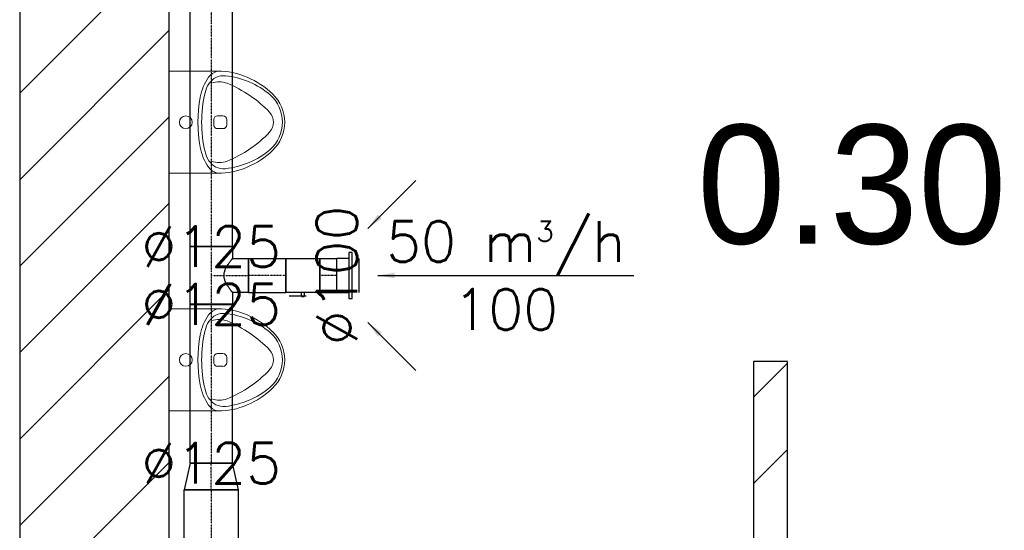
# Model space of a CAD drawing. Header units: millimetres. Extents: x -40063 to 512011, y 350190 to 687060.
# Tile 189 of 256: x 162382 to 165281, y 630431 to 631934. Entities that reach past the tile are written whole.
import ezdxf

# ---------------------------------------------------------------- set-up
doc = ezdxf.new("R2010")
doc.units = ezdxf.units.MM
doc.linetypes.add('DASHDOT', pattern=[1, 0.5, -0.25, 0, -0.25])
doc.layers.get('0').update_dxf_attribs({"color": 8})
for name, color, linetype in [('Elementy Modelu - Strefy', 8, 'Continuous'), ('FLUID-W2.1', 7, 'Continuous'), ('FLUID-W2.1-120-ARRGR', 7, 'Continuous'), ('FLUID-W2.1-120-DIM', 7, 'Continuous'), ('FLUID-W2.1-SYM', 7, 'Continuous'), ('Konstrukcja - Ściany zew', 8, 'Continuous'), ('Wnętrze - Umeblowanie', 8, 'Continuous'), ('X_ref', 8, 'Continuous')]:
    doc.layers.add(name, color=color, linetype=linetype)
doc.styles.add('FDBES', font='simplex.shx')
doc.styles.add('GENERATED_STYLE_2', font='txt')
doc.dimstyles.new('FDBES', dxfattribs={"dimscale": 50, "dimtxt": 4, "dimasz": 2.5, "dimexe": 0.8, "dimexo": 2, "dimgap": 1, "dimtad": 1, "dimdsep": 46, "dimtxsty": 'FDBES', "dimcen": 2.5, "dimclrd": 4, "dimclre": 5, "dimadec": 0, "dimazin": 0, "dimtfac": 1, "dimtmove": 0, "dimatfit": 3, "dimfxl": 1, "dimarcsym": 0})

# ---------------------------------------------------------------- blocks, each defined once
blk = doc.blocks.new('*U10804')
at = {"color": 0, "linetype": 'ByBlock', "lineweight": -2}
for p, q in [((-67.5, 0, 45), (67.5, 0, 45)), ((67.5, 0, 35), (-67.5, 0, 35)), ((-67.5, 0, 35), (-67.5, 0, 45)), ((-50, 0, 0), (-50, 0, 35)), ((-50, 0, 65), (50, 0, 65)), ((50, 0, 35), (50, 0, 0)), ((67.5, 0, 45), (67.5, 0, 35))]:
    blk.add_line(p, q, dxfattribs=at)
at = {"color": 194, "linetype": 'Continuous', "lineweight": -2}
blk.add_line((-50, 0), (50, 0), dxfattribs=at)
blk = doc.blocks.new('*U10805')
at = {"color": 194, "linetype": 'Continuous', "lineweight": -2}
for p, q in [((-25, 49.8), (-25, 50)), ((-25, 0), (-25, 49.8)), ((25, 50), (25, 49.8)), ((25, 49.8), (25, 0)), ((-25, -49.8), (-25, 0)), ((25, 0), (25, -49.8)), ((-25, -50), (-25, -49.8)), ((25, -49.8), (25, -50))]:
    blk.add_line(p, q, dxfattribs=at)
at = {"color": 0, "linetype": 'ByBlock', "lineweight": -2}
for p, q in [((25, 50), (-25, 50)), ((25, -50), (-25, -50))]:
    blk.add_line(p, q, dxfattribs=at)
at = {"layer": 'FLUID-W2.1-SYM', "color": 194, "linetype": 'DASHDOT', "lineweight": -3}
blk.add_line((-25, 0), (25, 0), dxfattribs=at)
blk = doc.blocks.new('*U10806')
at = {"color": 194, "linetype": 'Continuous', "lineweight": -2}
for p, q in [((-50, 0, 49.8), (-50, 0, -49.8)), ((-50, 0, 50), (-50, 0, 49.8)), ((-50, 0, -49.8), (-50, 0, -50)), ((50, 0, -49.8), (50, 0, 49.8)), ((50, 0, -50), (50, 0, -49.8)), ((50, 0, 49.8), (50, 0, 50))]:
    blk.add_line(p, q, dxfattribs=at)
at = {"color": 0, "linetype": 'ByBlock', "lineweight": -2}
for p, q in [((50, 0, -50), (-50, 0, -50)), ((-50, 0, 50), (-25, 0, 50)), ((-25, 0, 50), (-4, 0, 50)), ((33.2, 0, 60), (-9.2, 0, 60)), ((-3.9, 0, 62), (-4, 0, 62)), ((-4, 0, 50), (-4, 0, 62)), ((-4, 0, 50), (4, 0, 50)), ((3.9, 0, 62), (-3.9, 0, 62)), ((4, 0, 62), (3.9, 0, 62)), ((4, 0, 62), (4, 0, 50)), ((4, 0, 50), (25, 0, 50)), ((25, 0, 50), (50, 0, 50)), ((40.3, 0, 60), (33.2, 0, 60))]:
    blk.add_line(p, q, dxfattribs=at)
blk = doc.blocks.new('*U10807')
at = {"color": 194, "linetype": 'Continuous', "lineweight": -2}
for p, q in [((-55, 49.8), (-55, 50)), ((-55, 0), (-55, 49.8)), ((55, 50), (55, 49.8)), ((55, 49.8), (55, 0)), ((-55, -49.8), (-55, 0)), ((55, 0), (55, -49.8)), ((-55, -50), (-55, -49.8)), ((55, -49.8), (55, -50))]:
    blk.add_line(p, q, dxfattribs=at)
at = {"color": 0, "linetype": 'ByBlock', "lineweight": -2}
for p, q in [((55, 50), (-55, 50)), ((55, -50), (-55, -50))]:
    blk.add_line(p, q, dxfattribs=at)
at = {"layer": 'FLUID-W2.1-SYM', "color": 194, "linetype": 'DASHDOT', "lineweight": -3}
blk.add_line((-55, 0), (55, 0), dxfattribs=at)
blk = doc.blocks.new('*U10811')
at = {"color": 194, "linetype": 'Continuous', "lineweight": -2}
for p, q in [((-700.5, 62.5), (-700.5, 62.2)), ((-700.5, 62.2), (-700.5, 0)), ((700.5, 62.2), (700.5, 62.5)), ((700.5, 0), (700.5, 62.2)), ((-700.5, 0), (-700.5, -62.2)), ((700.5, -62.2), (700.5, 0)), ((-700.5, -62.2), (-700.5, -62.5)), ((700.5, -62.5), (700.5, -62.2))]:
    blk.add_line(p, q, dxfattribs=at)
at = {"color": 0, "linetype": 'ByBlock', "lineweight": -2}
for p, q in [((700.5, 62.5), (-700.5, 62.5)), ((700.5, -62.5), (-700.5, -62.5))]:
    blk.add_line(p, q, dxfattribs=at)
at = {"layer": 'FLUID-W2.1-SYM', "color": 194, "linetype": 'DASHDOT', "lineweight": -3}
blk.add_line((-700.5, 0), (700.5, 0), dxfattribs=at)
blk = doc.blocks.new('*U10812')
at = {"color": 194, "linetype": 'Continuous', "lineweight": -2}
for p, q in [((50, 110), (-50, 110)), ((-85, 62.5), (-85, -62.5)), ((85, -62.5), (85, 62.5))]:
    blk.add_line(p, q, dxfattribs=at)
at = {"color": 0, "linetype": 'ByBlock', "lineweight": -2}
for p, q in [((-50, 62.5), (-50, 110)), ((50, 110), (50, 62.5)), ((-85, 62.5), (-50, 62.5)), ((50, 62.5), (85, 62.5)), ((85, -62.5), (-85, -62.5))]:
    blk.add_line(p, q, dxfattribs=at)
at = {"color": 194, "linetype": 'Continuous', "lineweight": -3}
for points, knots in [([(0, 37.5), (-1.7, 37.5), (-3.4, 37.6), (-6.8, 38.1), (-8.4, 38.4), (-13.4, 39.7), (-16.5, 40.9), (-21.1, 43), (-22.5, 43.7), (-25.4, 45.3), (-26.8, 46.1), (-29.4, 47.7), (-30.7, 48.4), (-33.1, 50), (-34.3, 50.8), (-36.4, 52.3), (-37.4, 53), (-39.4, 54.4), (-40.4, 55.1), (-42.2, 56.4), (-43, 57.1), (-44.6, 58.3), (-45.3, 58.8), (-46.6, 59.9), (-47.2, 60.3), (-48.2, 61.1), (-48.7, 61.4), (-49.3, 62), (-49.6, 62.2), (-49.9, 62.4), (-50, 62.5), (-50, 62.5)], [0, 0, 0, 0, 5.126835, 5.126835, 10.25367, 10.25367, 20.507339, 20.507339, 25.634174, 25.634174, 30.761009, 30.761009, 35.887843, 35.887843, 41.014678, 41.014678, 45.982059, 45.982059, 50.94944, 50.94944, 55.916822, 55.916822, 60.884203, 60.884203, 65.851584, 65.851584, 70.818965, 70.818965, 75.786346, 75.786346, 80.753728, 80.753728, 80.753728, 80.753728]), ([(50, 62.5), (50, 62.5), (49.9, 62.4), (49.6, 62.2), (49.3, 62), (48.7, 61.4), (48.2, 61.1), (47.2, 60.3), (46.6, 59.9), (45.3, 58.8), (44.6, 58.3), (43, 57.1), (42.2, 56.4), (40.4, 55.1), (39.4, 54.4), (37.4, 53), (36.4, 52.3), (34.3, 50.8), (33.1, 50), (30.7, 48.4), (29.4, 47.7), (26.8, 46.1), (25.4, 45.3), (22.5, 43.7), (21.1, 43), (16.5, 40.9), (13.4, 39.7), (8.4, 38.4), (6.8, 38.1), (3.4, 37.6), (1.7, 37.5), (0, 37.5)], [242.261183, 242.261183, 242.261183, 242.261183, 247.228564, 247.228564, 252.195945, 252.195945, 257.163326, 257.163326, 262.130707, 262.130707, 267.098089, 267.098089, 272.06547, 272.06547, 277.032851, 277.032851, 282.000232, 282.000232, 287.127067, 287.127067, 292.253902, 292.253902, 297.380736, 297.380736, 302.507571, 302.507571, 312.761241, 312.761241, 317.888075, 317.888075, 323.01491, 323.01491, 323.01491, 323.01491])]:
    blk.add_open_spline(points, degree=3, knots=knots, dxfattribs=at)
at = {"layer": 'FLUID-W2.1-SYM', "color": 194, "linetype": 'DASHDOT', "lineweight": -3}
for p, q in [((0, 0), (0, 110)), ((-85, 0), (85, 0)), ((84.9, 0), (85, 0))]:
    blk.add_line(p, q, dxfattribs=at)
blk = doc.blocks.new('*U10813')
at = {"color": 194, "linetype": 'Continuous', "lineweight": -2}
for p, q in [((-234, 62.5), (-234, 62.2)), ((-234, 62.2), (-234, 0)), ((234, 62.2), (234, 62.5)), ((234, 0), (234, 62.2)), ((-234, 0), (-234, -62.2)), ((234, -62.2), (234, 0)), ((-234, -62.2), (-234, -62.5)), ((234, -62.5), (234, -62.2))]:
    blk.add_line(p, q, dxfattribs=at)
at = {"color": 0, "linetype": 'ByBlock', "lineweight": -2}
for p, q in [((234, 62.5), (-234, 62.5)), ((234, -62.5), (-234, -62.5))]:
    blk.add_line(p, q, dxfattribs=at)
at = {"layer": 'FLUID-W2.1-SYM', "color": 194, "linetype": 'DASHDOT', "lineweight": -3}
for q in [(234, 0), (-233.9, 0)]:
    blk.add_line((-234, 0), q, dxfattribs=at)
blk = doc.blocks.new('*U10814')
at = {"color": 194, "linetype": 'Continuous', "lineweight": -2}
for p, q in [((-39, 80), (-39, 79.6)), ((-39, 79.6), (-39, 0)), ((39, 62.2), (39, 62.5)), ((39, 0), (39, 62.2)), ((-39, 0), (-39, -79.6)), ((39, -62.2), (39, 0)), ((-39, -79.6), (-39, -80)), ((39, -62.5), (39, -62.2))]:
    blk.add_line(p, q, dxfattribs=at)
at = {"color": 0, "linetype": 'ByBlock', "lineweight": -2}
for p, q in [((39, 62.5), (-39, 80)), ((-39, -80), (39, -62.5))]:
    blk.add_line(p, q, dxfattribs=at)
at = {"layer": 'FLUID-W2.1-SYM', "color": 194, "linetype": 'DASHDOT', "lineweight": -3}
blk.add_line((-39, 0), (39, 0), dxfattribs=at)
blk = doc.blocks.new('*U10815')
at = {"color": 194, "linetype": 'Continuous', "lineweight": -2}
for p, q in [((-234.5, 80), (-234.5, 79.6)), ((-234.5, 79.6), (-234.5, 0)), ((234.5, 79.6), (234.5, 80)), ((234.5, 0), (234.5, 79.6)), ((-234.5, 0), (-234.5, -79.6)), ((234.5, -79.6), (234.5, 0)), ((-234.5, -79.6), (-234.5, -80)), ((234.5, -80), (234.5, -79.6))]:
    blk.add_line(p, q, dxfattribs=at)
at = {"color": 0, "linetype": 'ByBlock', "lineweight": -2}
for p, q in [((234.5, 80), (-234.5, 80)), ((234.5, -80), (-234.5, -80))]:
    blk.add_line(p, q, dxfattribs=at)
at = {"layer": 'FLUID-W2.1-SYM', "color": 194, "linetype": 'DASHDOT', "lineweight": -3}
blk.add_line((-234.5, 0), (234.5, 0), dxfattribs=at)
blk = doc.blocks.new('fdgdfg')
at = {"layer": 'Elementy Modelu - Strefy', "linetype": 'Continuous', "lineweight": 0}
for p, q in [((-180860.3, 479159.5), (-180860.3, 472939.9)), ((-179140.3, 472939.9), (-179140.3, 474539.9)), ((-179140.3, 474539.9), (-179040.3, 474539.9)), ((-179040.3, 474539.9), (-179040.3, 472939.9))]:
    blk.add_line(p, q, dxfattribs=at)
at = {"layer": 'Konstrukcja - Ściany zew', "linetype": 'Continuous'}
for p, q in [((-180860.3, 472939.9), (-180860.3, 479159.5)), ((-181300.3, 477549.7), (-181300.3, 472349.9)), ((-181300.3, 475330.1), (-180860.3, 475770.1)), ((-181300.3, 475075.6), (-180860.3, 475515.6)), ((-181300.3, 474821), (-180860.3, 475261)), ((-181300.3, 474566.5), (-180860.3, 475006.5)), ((-181300.3, 474311.9), (-180860.3, 474751.9)), ((-179040.3, 474539.9), (-179140.3, 474539.9)), ((-179140.3, 474539.9), (-179140.3, 472939.9)), ((-179140.3, 474435.4), (-179040.3, 474535.4)), ((-179040.3, 472939.9), (-179040.3, 474539.9)), ((-181300.3, 474057.3), (-180860.3, 474497.3)), ((-179140.3, 474180.9), (-179040.3, 474280.9)), ((-181300.3, 473802.8), (-180860.3, 474242.8))]:
    blk.add_line(p, q, dxfattribs=at)
at = {"layer": 'Wnętrze - Umeblowanie', "color": 7, "linetype": 'Continuous', "lineweight": 5}
for p, q in [((-180860.3, 475094.8), (-180860.3, 475394.8)), ((-180860.3, 475394.8), (-180717.8, 475394.8)), ((-180729, 475252.6), (-180729, 475236.8)), ((-180702, 475263.5), (-180717.8, 475263.5)), ((-180690.8, 475252.6), (-180690.8, 475236.8)), ((-180717.8, 475225.9), (-180702, 475225.9)), ((-180860.3, 475094.8), (-180717.8, 475094.8)), ((-180860.3, 474395), (-180860.3, 474695)), ((-180860.3, 474695), (-180717.8, 474695)), ((-180729, 474552.7), (-180729, 474536.9)), ((-180702, 474563.6), (-180717.8, 474563.6)), ((-180690.8, 474552.7), (-180690.8, 474536.9)), ((-180717.8, 474526.1), (-180702, 474526.1)), ((-180860.3, 474395), (-180717.8, 474395))]:
    blk.add_line(p, q, dxfattribs=at)
at = {"layer": 'Wnętrze - Umeblowanie', "color": 7, "linetype": 'Continuous', "lineweight": 5, "extrusion": (0, 0, -1)}
for centre, major_axis, start_param, end_param in [((-180707.6, 475352.3), (44.8, 0), 3.760504, 4.481744), ((-180713.9, 475198.8), (201, 0), 4.692652, 5.138529), ((-180624.7, 475296.3), (145.6, 0), 3.298788, 3.751596), ((-180661, 475308.9), (96.5, 0), 3.384212, 3.691181), ((-180699.5, 475332), (51.2, 0), 3.689348, 4.806519), ((-180712.7, 475301.6), (63.6, 0), 4.355613, 5.078742), ((-180722.1, 475145.5), (243.7, 0), 4.825054, 5.424258), ((-180829.6, 475034), (361.8, 0), 5.108838, 5.534452), ((-180723.6, 475164.8), (236.8, 0), 5.11516, 5.498914), ((-180366.6, 475244.8), (398, 0), 2.916513, 3.366672), ((-180359.4, 475244.8), (416, 0), 2.959001, 3.324185), ((-180639.8, 475244.8), (112.9, 0), 5.461478, 6.283185), ((-180639.8, 475244.8), (119.6, 0), 5.48967, 7.0767), ((-180598.2, 475244.8), (45.1, 0), 5.551687, 7.014683), ((-180717.8, 475252.6), (11.1, 0), 3.141593, 4.712389), ((-180702, 475252.6), (11.1, 0), 4.712389, 6.283185), ((-180639.8, 475244.8), (112.9, 0), 0, 0.821707), ((-180717.8, 475236.8), (11.1, 0), 1.570796, 3.141593), ((-180702, 475236.8), (11.1, 0), 0, 1.570796), ((-180829.6, 475455.6), (361.8, 0), 0.748733, 1.174347), ((-180624.7, 475193.4), (145.6, 0), 2.53159, 2.984397), ((-180661, 475180.8), (96.5, 0), 2.592004, 2.898973), ((-180722.1, 475344.2), (243.7, 0), 0.858927, 1.458131), ((-180723.6, 475324.9), (236.8, 0), 0.784271, 1.168026), ((-180699.5, 475157.6), (51.2, 0), 1.476667, 2.593837), ((-180712.7, 475188), (63.6, 0), 1.204444, 1.927572), ((-180707.6, 475137.4), (44.8, 0), 1.801442, 2.522681), ((-180713.9, 475290.8), (201, 0), 1.144656, 1.590534), ((-180707.6, 474652.4), (44.8, 0), 3.760504, 4.481744), ((-180713.9, 474499), (201, 0), 4.692652, 5.138529), ((-180624.7, 474596.4), (145.6, 0), 3.298788, 3.751596), ((-180699.5, 474632.2), (51.2, 0), 3.689348, 4.806519), ((-180712.7, 474601.7), (63.6, 0), 4.355613, 5.078742), ((-180722.1, 474445.6), (243.7, 0), 4.825054, 5.424258), ((-180723.6, 474464.9), (236.8, 0), 5.11516, 5.498914), ((-180661, 474609), (96.5, 0), 3.384212, 3.691181), ((-180829.6, 474334.1), (361.8, 0), 5.108838, 5.534452), ((-180359.4, 474545), (416, 0), 2.959001, 3.324185), ((-180366.6, 474545), (398, 0), 2.916513, 3.366672), ((-180639.8, 474545), (112.9, 0), 5.461478, 6.283185), ((-180639.8, 474545), (119.6, 0), 5.48967, 7.0767), ((-180717.8, 474552.7), (11.1, 0), 3.141593, 4.712389), ((-180702, 474552.7), (11.1, 0), 4.712389, 6.283185), ((-180598.2, 474545), (45.1, 0), 5.551687, 7.014683), ((-180717.8, 474536.9), (11.1, 0), 1.570796, 3.141593), ((-180702, 474536.9), (11.1, 0), 0, 1.570796), ((-180639.8, 474545), (112.9, 0), 0, 0.821707), ((-180829.6, 474755.8), (361.8, 0), 0.748733, 1.174347), ((-180624.7, 474493.5), (145.6, 0), 2.53159, 2.984397), ((-180722.1, 474644.3), (243.7, 0), 0.858927, 1.458131), ((-180723.6, 474625), (236.8, 0), 0.784271, 1.168026), ((-180661, 474480.9), (96.5, 0), 2.592004, 2.898973), ((-180699.5, 474457.8), (51.2, 0), 1.476667, 2.593837), ((-180712.7, 474488.2), (63.6, 0), 1.204444, 1.927572), ((-180707.6, 474437.5), (44.8, 0), 1.801442, 2.522681), ((-180713.9, 474590.9), (201, 0), 1.144656, 1.590534)]:
    blk.add_ellipse(centre, major_axis=major_axis, ratio=0.975462, start_param=start_param, end_param=end_param, dxfattribs=at)
for centre in [(-180811.2, 475244.8), (-180811.2, 474545)]:
    blk.add_ellipse(centre, major_axis=(18.9, 0), ratio=0.975462, dxfattribs=at)
at = {"layer": 'Elementy Modelu - Strefy', "lineweight": 13, "style": 'GENERATED_STYLE_2'}
blk.add_text('0.30', height=350, dxfattribs=at).set_placement((-179306.1, 474887.2))
blk = doc.blocks.new('*U10432')
at = {"color": 7, "insert": (377.1, 0), "char_height": 120, "attachment_point": 5, "style": 'FDBES'}
blk.add_mtext('50 m{\\A2;\\H0.5x;3}/h\\P100', dxfattribs=at)
at = {"color": 7}
blk.add_leader([(0, 0), (754.3, 0)], dimstyle='FDBES', override={"dimscale": 20, "dimclrd": 7}, dxfattribs=at)
blk = doc.blocks.new('*U10433')
at = {"color": 7}
blk.add_leader([(0, 0), (141.4, 141.4)], dimstyle='FDBES', override={"dimscale": 20, "dimclrd": 7}, dxfattribs=at)
blk = doc.blocks.new('*U10434')
at = {"color": 7}
blk.add_leader([(0, 0), (141.4, -141.4)], dimstyle='FDBES', override={"dimscale": 20, "dimclrd": 7}, dxfattribs=at)

msp = doc.modelspace()

# ---------------------------------------------------------------- block references
at = {"layer": 'FLUID-W2.1', "color": 194, "linetype": 'Continuous'}
for name, p, rotation in [('*U10811', (162946.26875, 631966.92312, 2950), 270), ('*U10812', (162946.26875, 631181.20884, 2950), 270), ('*U10813', (162946.26875, 630862.27029, 2950), 270), ('*U10814', (162946.26875, 630589.27029, 2950), 89.99999999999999), ('*U10815', (162946.26875, 630315.76833, 2950), 270)]:
    msp.add_blockref(name, p, dxfattribs=dict(at, rotation=rotation))
at = {"layer": 'FLUID-W2.1', "color": 194, "linetype": 'Continuous', "extrusion": (1, -1.83697e-16, 6.12323e-17), "rotation": 360}
msp.add_blockref('*U10804', (631181.20884, 2950, 163316.26875), dxfattribs=at)
at = {"layer": 'FLUID-W2.1', "color": 194, "linetype": 'Continuous', "extrusion": (-1.22465e-16, 0, -1)}
for name, p in [('*U10807', (-163111.26875, 631181.20884, -2950)), ('*U10805', (-163291.26875, 631181.20884, -2950))]:
    msp.add_blockref(name, p, dxfattribs=at)
at = {"layer": 'FLUID-W2.1', "color": 194, "linetype": 'Continuous', "extrusion": (-2.46519e-32, -1, -6.12323e-17), "rotation": 180}
msp.add_blockref('*U10806', (163216.26875, 2950, -631181.20884), dxfattribs=at)
at = {"layer": 'FLUID-W2.1-120-ARRGR', "rotation": 360}
for name, p in [('*U10433', (163406.97943, 631319.41952, 2950)), ('*U10432', (163436.26875, 631181.20884, 2950)), ('*U10434', (163406.97943, 631042.99816, 2950))]:
    msp.add_blockref(name, p, dxfattribs=at)
at = {"layer": 'X_ref'}
msp.add_blockref('fdgdfg', (343682.59614, 156387.58931), dxfattribs=at)

# ---------------------------------------------------------------- texts
at = {"layer": 'FLUID-W2.1-120-DIM', "color": 7, "insert": (163316.26875, 631181.20884, 2950), "char_height": 120, "attachment_point": 5, "rotation": 90, "style": 'FDBES'}
msp.add_mtext('∅100\\P', dxfattribs=at)
at = {"layer": 'FLUID-W2.1-120-DIM', "color": 7, "char_height": 120, "attachment_point": 5, "style": 'FDBES'}
for insert in [(162946.26875, 631266.20884, 2950), (162946.26875, 631096.27029, 2950), (162946.26875, 630628.27029, 2950)]:
    msp.add_mtext('∅125\\P', dxfattribs=dict(at, insert=insert))

doc.saveas('drawing.dxf')
